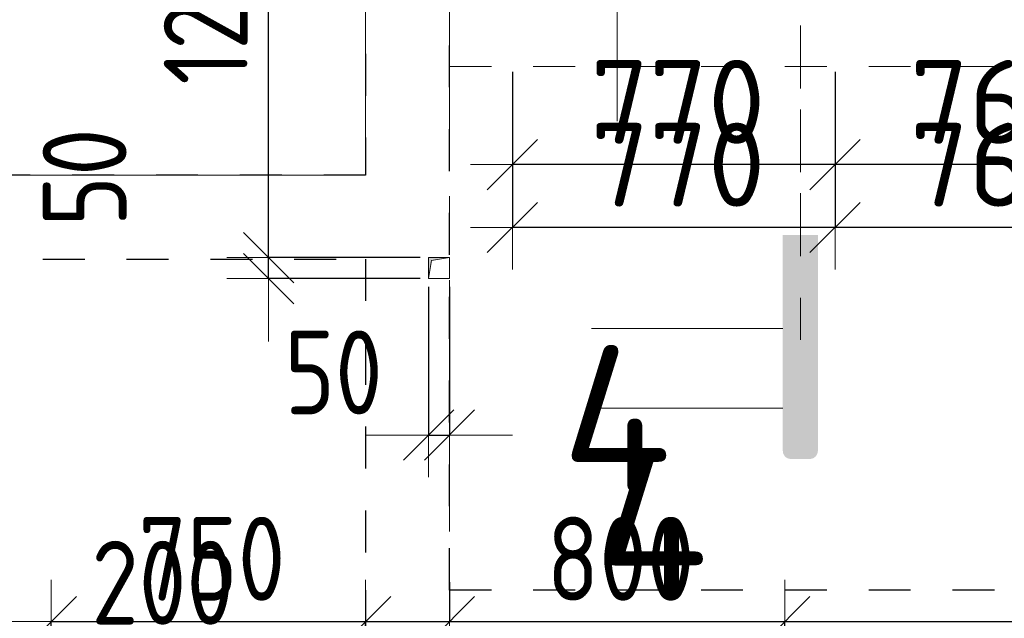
# Model space of a CAD drawing. Header units: metres. Extents: x -38 to 97, y -15 to 21.
# Tile 61 of 139: x 42.02 to 44.37, y 10.73 to 12.16. Entities that reach past the tile are written whole.
import ezdxf

# ---------------------------------------------------------------- set-up
doc = ezdxf.new("R2010")
doc.units = ezdxf.units.M
doc.header["$PDMODE"] = 65
for name, pattern in [('______11', [0.5, 0.4, -0.05, 0, -0.05]), ('______2', [0.054, 0.04, -0.014]), ('______3', [0.1, 0.08, -0.02]), ('______5', [1.1, 0.8, -0.1, 0.1, -0.1]), ('______9', [0.02, 0, -0.02])]:
    doc.linetypes.add(name, pattern=pattern)
for name, color, linetype, lineweight in [('XR$2$Осевая линия (1)', 7, '______5', 13), ('XR$3$Балка (1)', 7, '______3', 13), ('XR$3$Перекрытие (1)', 7, 'Continuous', 35), ('XR$4$Размерная линия (1)', 7, 'Continuous', 13), ('XR$5$Размерная линия (1)', 7, 'Continuous', 13)]:
    doc.layers.add(name, color=color, linetype=linetype, lineweight=lineweight)
doc.layers.add('XR$3$Макрос проема_ отверстия', color=7, linetype='Continuous', lineweight=13, true_color=0x2d2d2d)
doc.layers.add('XR$7$Стена_ бетон несущ.', color=7, linetype='Continuous', lineweight=70, true_color=0xb4b496)
doc.styles.add('ISOCPEUR', font='txt')
doc.dimstyles.new('DIMSTYLE_3', dxfattribs={"dimtxt": 0.2, "dimasz": 0.2, "dimexe": 0, "dimexo": 0, "dimgap": 0.1, "dimtad": 2, "dimdec": 0, "dimlfac": 1000, "dimrnd": 5, "dimzin": 12, "dimdsep": 46, "dimtxsty": 'ISOCPEUR', "dimblk1": 'ALL_ML_STRICH', "dimblk2": 'ALL_ML_STRICH', "dimsah": 1, "dimcen": 0, "dimclrd": 7, "dimclre": 256, "dimclrt": 7, "dimadec": 0, "dimazin": 0, "dimtfac": 1, "dimtdec": 0, "dimtix": 1, "dimtmove": 2, "dimatfit": 3, "dimfxl": 0, "dimtzin": 0, "dimlwd": 0, "dimlwe": -3, "dimarcsym": 0})
doc.dimstyles.new('DIMSTYLE_6', dxfattribs={"dimtxt": 0.2, "dimasz": 0.2, "dimexe": 0, "dimexo": 0, "dimgap": 0.1, "dimtad": 2, "dimdec": 0, "dimlfac": 1000, "dimrnd": 5, "dimzin": 12, "dimdsep": 46, "dimtxsty": 'ISOCPEUR', "dimblk1": 'ALL_ML_STRICH', "dimblk2": 'ALL_ML_STRICH', "dimsah": 1, "dimcen": 0, "dimclrd": 7, "dimclre": 256, "dimclrt": 7, "dimadec": 0, "dimazin": 0, "dimtfac": 1, "dimtdec": 0, "dimtix": 1, "dimtmove": 2, "dimatfit": 3, "dimfxl": 0, "dimtvp": 1.2, "dimtzin": 0, "dimlwd": 0, "dimlwe": -3, "dimarcsym": 0})
doc.dimstyles.new('DIMSTYLE_7', dxfattribs={"dimtxt": 0.2, "dimasz": 0.2, "dimexe": 0, "dimexo": 0, "dimgap": 0.1, "dimtad": 0, "dimdec": 0, "dimlfac": 1000, "dimrnd": 5, "dimzin": 12, "dimdsep": 46, "dimtxsty": 'ISOCPEUR', "dimblk1": 'ALL_ML_STRICH', "dimblk2": 'ALL_ML_STRICH', "dimsah": 1, "dimcen": 0, "dimclrd": 7, "dimclre": 256, "dimclrt": 7, "dimadec": 0, "dimazin": 0, "dimtfac": 1, "dimtdec": 0, "dimtix": 1, "dimtmove": 2, "dimatfit": 3, "dimfxl": 0, "dimtvp": 1.2, "dimtzin": 0, "dimlwd": 0, "dimlwe": -3, "dimarcsym": 0})

# ---------------------------------------------------------------- blocks, each defined once
blk = doc.blocks.new('Отображение проема', base_point=(-1.158, -49.309))
at = {"layer": 'XR$3$Макрос проема_ отверстия', "true_color": 0x000000, "transparency": 33554687}
blk.add_hatch(color=18, dxfattribs=at).paths.add_polyline_path([(-1.158, -50.109), (-1.045, -49.423), (-0.358, -49.309), (-1.158, -49.309)])
at = {"layer": 'XR$3$Макрос проема_ отверстия', "transparency": 33554687}
for p, q in [((-1.158, -50.109), (-1.158, -49.309)), ((-1.158, -49.309), (-0.358, -49.309)), ((-1.158, -50.109), (-1.045, -49.423)), ((-1.045, -49.423), (-0.358, -49.309))]:
    blk.add_line(p, q, dxfattribs=at)
blk = doc.blocks.new('ALL_ML_STRICH')
at = {"color": 0, "linetype": 'ByBlock', "lineweight": -2}
for p, q in [((0, -0.5), (0, 0.5)), ((-0.3, -0.3), (0.3, 0.3)), ((-1, 0), (0.5, 0))]:
    blk.add_line(p, q, dxfattribs=at)
blk = doc.blocks.new('*D361')
at = {"layer": 'DEFPOINTS', "color": 7, "linetype": 'Continuous', "lineweight": 13, "transparency": 33554687}
for p in [(42.6525, 10.3541), (42.6525, 10.0396), (42.8525, 10.0396)]:
    blk.add_point(p, dxfattribs=at)
at = {"layer": 'XR$4$Размерная линия (1)', "color": 9, "linetype": 'Continuous', "lineweight": -2, "true_color": 0xc7c7c7, "transparency": 33554687}
for p, q in [((42.6525, 10.0596), (42.6525, 10.3541)), ((42.8525, 10.0596), (42.8525, 10.3541))]:
    blk.add_line(p, q, dxfattribs=at)
at = {"layer": 'XR$4$Размерная линия (1)', "color": 7, "linetype": 'Continuous', "lineweight": -2, "transparency": 33554687}
blk.add_line((42.6525, 10.3541), (42.8525, 10.3541), dxfattribs=at)
at = {"layer": 'XR$4$Размерная линия (1)', "color": 7, "linetype": 'Continuous', "lineweight": 13, "transparency": 33554687, "xscale": 0.2, "yscale": 0.2, "zscale": 0.2, "rotation": 180}
blk.add_blockref('ALL_ML_STRICH', (42.6525, 10.3541), dxfattribs=at)
at = {"layer": 'XR$4$Размерная линия (1)', "color": 7, "linetype": 'Continuous', "lineweight": 13, "transparency": 33554687, "xscale": 0.2, "yscale": 0.2, "zscale": 0.2}
blk.add_blockref('ALL_ML_STRICH', (42.8525, 10.3541), dxfattribs=at)
at = {"layer": 'XR$4$Размерная линия (1)', "color": 7, "linetype": 'Continuous', "lineweight": 13, "transparency": 33554687, "insert": (42.3658, 10.8175), "char_height": 0.2, "width": 0.5, "attachment_point": 5, "style": 'ISOCPEUR'}
blk.add_mtext('\\W0.83;\\A1;{200}', dxfattribs=at)
blk = doc.blocks.new('*D367')
at = {"layer": 'DEFPOINTS', "color": 7, "linetype": 'Continuous', "lineweight": 13, "transparency": 33554687}
for p in [(44.73, 12.0573), (43.97, 11.9873), (44.73, 11.6654)]:
    blk.add_point(p, dxfattribs=at)
at = {"layer": 'XR$4$Размерная линия (1)', "color": 9, "linetype": 'Continuous', "lineweight": -2, "true_color": 0xc7c7c7, "transparency": 33554687}
for p, q in [((44.73, 12.0373), (44.73, 11.6654)), ((43.97, 11.9673), (43.97, 11.6654))]:
    blk.add_line(p, q, dxfattribs=at)
at = {"layer": 'XR$4$Размерная линия (1)', "color": 7, "linetype": 'Continuous', "lineweight": -2, "transparency": 33554687}
blk.add_line((44.73, 11.6654), (43.97, 11.6654), dxfattribs=at)
at = {"layer": 'XR$4$Размерная линия (1)', "color": 7, "linetype": 'Continuous', "lineweight": 13, "transparency": 33554687, "xscale": 0.2, "yscale": 0.2, "zscale": 0.2}
for p, rotation in [((43.97, 11.6654), 180), ((44.73, 11.6654), 360)]:
    blk.add_blockref('ALL_ML_STRICH', p, dxfattribs=dict(at, rotation=rotation))
at = {"layer": 'XR$4$Размерная линия (1)', "color": 7, "linetype": 'Continuous', "lineweight": 13, "transparency": 33554687, "insert": (44.36, 11.8154), "char_height": 0.2, "width": 0.6, "attachment_point": 5, "style": 'ISOCPEUR'}
blk.add_mtext('\\A1;{760}', dxfattribs=at)
blk = doc.blocks.new('*D368')
at = {"layer": 'DEFPOINTS', "color": 7, "linetype": 'Continuous', "lineweight": 13, "transparency": 33554687}
for p in [(43.2, 11.9873), (43.97, 11.9873), (43.97, 11.6654)]:
    blk.add_point(p, dxfattribs=at)
at = {"layer": 'XR$4$Размерная линия (1)', "color": 9, "linetype": 'Continuous', "lineweight": -2, "true_color": 0xc7c7c7, "transparency": 33554687}
for p, q in [((43.2, 11.9673), (43.2, 11.6654)), ((43.97, 11.9673), (43.97, 11.6654))]:
    blk.add_line(p, q, dxfattribs=at)
at = {"layer": 'XR$4$Размерная линия (1)', "color": 7, "linetype": 'Continuous', "lineweight": -2, "transparency": 33554687}
blk.add_line((43.97, 11.6654), (43.2, 11.6654), dxfattribs=at)
at = {"layer": 'XR$4$Размерная линия (1)', "color": 7, "linetype": 'Continuous', "lineweight": 13, "transparency": 33554687, "xscale": 0.2, "yscale": 0.2, "zscale": 0.2}
for p, rotation in [((43.2, 11.6654), 180), ((43.97, 11.6654), 360)]:
    blk.add_blockref('ALL_ML_STRICH', p, dxfattribs=dict(at, rotation=rotation))
at = {"layer": 'XR$4$Размерная линия (1)', "color": 7, "linetype": 'Continuous', "lineweight": 13, "transparency": 33554687, "insert": (43.595, 11.8154), "char_height": 0.2, "width": 0.6, "attachment_point": 5, "style": 'ISOCPEUR'}
blk.add_mtext('\\A1;{770}', dxfattribs=at)
blk = doc.blocks.new('*D384')
at = {"layer": 'DEFPOINTS', "color": 7, "linetype": 'Continuous', "lineweight": 13, "transparency": 33554687}
for p in [(43, 11.5935), (42.6184, 11.5435), (43, 11.5435)]:
    blk.add_point(p, dxfattribs=at)
at = {"layer": 'XR$4$Размерная линия (1)', "color": 9, "linetype": 'Continuous', "lineweight": -2, "true_color": 0xc7c7c7, "transparency": 33554687}
for p, q in [((42.98, 11.5935), (42.6184, 11.5935)), ((42.98, 11.5435), (42.6184, 11.5435))]:
    blk.add_line(p, q, dxfattribs=at)
at = {"layer": 'XR$4$Размерная линия (1)', "color": 7, "linetype": 'Continuous', "lineweight": -2, "transparency": 33554687}
blk.add_line((42.6184, 11.5435), (42.6184, 11.5935), dxfattribs=at)
at = {"layer": 'XR$4$Размерная линия (1)', "color": 7, "linetype": 'Continuous', "lineweight": 13, "transparency": 33554687, "xscale": 0.2, "yscale": 0.2, "zscale": 0.2}
for p, rotation in [((42.6184, 11.5435), 270), ((42.6184, 11.5935), 90)]:
    blk.add_blockref('ALL_ML_STRICH', p, dxfattribs=dict(at, rotation=rotation))
at = {"layer": 'XR$4$Размерная линия (1)', "color": 7, "linetype": 'Continuous', "lineweight": 13, "transparency": 33554687, "insert": (42.1795, 11.7849), "char_height": 0.2, "width": 0.333333, "attachment_point": 5, "rotation": 90, "style": 'ISOCPEUR'}
blk.add_mtext('\\W0.83;\\A1;{50}', dxfattribs=at)
blk = doc.blocks.new('*D385')
at = {"layer": 'DEFPOINTS', "color": 7, "linetype": 'Continuous', "lineweight": 13, "transparency": 33554687}
for p in [(42.6746, 12.8), (42.6184, 11.5935), (43, 11.5935)]:
    blk.add_point(p, dxfattribs=at)
at = {"layer": 'XR$4$Размерная линия (1)', "color": 9, "linetype": 'Continuous', "lineweight": -2, "true_color": 0xc7c7c7, "transparency": 33554687}
for p, q in [((42.6546, 12.8), (42.6184, 12.8)), ((42.98, 11.5935), (42.6184, 11.5935))]:
    blk.add_line(p, q, dxfattribs=at)
at = {"layer": 'XR$4$Размерная линия (1)', "color": 7, "linetype": 'Continuous', "lineweight": -2, "transparency": 33554687}
blk.add_line((42.6184, 11.5935), (42.6184, 12.8), dxfattribs=at)
at = {"layer": 'XR$4$Размерная линия (1)', "color": 7, "linetype": 'Continuous', "lineweight": 13, "transparency": 33554687, "xscale": 0.2, "yscale": 0.2, "zscale": 0.2}
for p, rotation in [((42.6184, 12.8), 90), ((42.6184, 11.5935), 270)]:
    blk.add_blockref('ALL_ML_STRICH', p, dxfattribs=dict(at, rotation=rotation))
at = {"layer": 'XR$4$Размерная линия (1)', "color": 7, "linetype": 'Continuous', "lineweight": 13, "transparency": 33554687, "insert": (42.4684, 12.2217), "char_height": 0.2, "width": 0.666667, "attachment_point": 5, "rotation": 90, "style": 'ISOCPEUR'}
blk.add_mtext('\\W0.83;\\A1;{1205}', dxfattribs=at)
blk = doc.blocks.new('*D386')
at = {"layer": 'DEFPOINTS', "color": 7, "linetype": 'Continuous', "lineweight": 13, "transparency": 33554687}
for p in [(43, 11.5435), (43.05, 11.5435), (43, 11.1698)]:
    blk.add_point(p, dxfattribs=at)
at = {"layer": 'XR$4$Размерная линия (1)', "color": 9, "linetype": 'Continuous', "lineweight": -2, "true_color": 0xc7c7c7, "transparency": 33554687}
for p, q in [((43, 11.5235), (43, 11.1698)), ((43.05, 11.5235), (43.05, 11.1698))]:
    blk.add_line(p, q, dxfattribs=at)
at = {"layer": 'XR$4$Размерная линия (1)', "color": 7, "linetype": 'Continuous', "lineweight": -2, "transparency": 33554687}
blk.add_line((43, 11.1698), (43.05, 11.1698), dxfattribs=at)
at = {"layer": 'XR$4$Размерная линия (1)', "color": 7, "linetype": 'Continuous', "lineweight": 13, "transparency": 33554687, "xscale": 0.2, "yscale": 0.2, "zscale": 0.2}
blk.add_blockref('ALL_ML_STRICH', (43.05, 11.1698), dxfattribs=at)
at = {"layer": 'XR$4$Размерная линия (1)', "color": 7, "linetype": 'Continuous', "lineweight": 13, "transparency": 33554687, "xscale": 0.2, "yscale": 0.2, "zscale": 0.2, "rotation": 180}
blk.add_blockref('ALL_ML_STRICH', (43, 11.1698), dxfattribs=at)
at = {"layer": 'XR$4$Размерная линия (1)', "color": 7, "linetype": 'Continuous', "lineweight": 13, "transparency": 33554687, "insert": (42.7735, 11.3195), "char_height": 0.2, "width": 0.333333, "attachment_point": 5, "style": 'ISOCPEUR'}
blk.add_mtext('\\W0.83;\\A1;{50}', dxfattribs=at)
blk = doc.blocks.new('*D724')
at = {"layer": 'DEFPOINTS', "color": 7, "linetype": 'Continuous', "lineweight": 13, "transparency": 33554687}
for p in [(44.73, 12.1273), (43.97, 12.0573), (44.73, 11.8154)]:
    blk.add_point(p, dxfattribs=at)
at = {"layer": 'XR$5$Размерная линия (1)', "color": 9, "linetype": 'Continuous', "lineweight": -2, "true_color": 0xc7c7c7, "transparency": 33554687}
for p, q in [((44.73, 12.1073), (44.73, 11.8154)), ((43.97, 12.0373), (43.97, 11.8154))]:
    blk.add_line(p, q, dxfattribs=at)
at = {"layer": 'XR$5$Размерная линия (1)', "color": 7, "linetype": 'Continuous', "lineweight": -2, "transparency": 33554687}
blk.add_line((44.73, 11.8154), (43.97, 11.8154), dxfattribs=at)
at = {"layer": 'XR$5$Размерная линия (1)', "color": 7, "linetype": 'Continuous', "lineweight": 13, "transparency": 33554687, "xscale": 0.2, "yscale": 0.2, "zscale": 0.2}
for p, rotation in [((43.97, 11.8154), 180), ((44.73, 11.8154), 360)]:
    blk.add_blockref('ALL_ML_STRICH', p, dxfattribs=dict(at, rotation=rotation))
at = {"layer": 'XR$5$Размерная линия (1)', "color": 7, "linetype": 'Continuous', "lineweight": 13, "transparency": 33554687, "insert": (44.36, 11.9654), "char_height": 0.2, "width": 0.6, "attachment_point": 5, "style": 'ISOCPEUR'}
blk.add_mtext('\\A1;{760}', dxfattribs=at)
blk = doc.blocks.new('*D725')
at = {"layer": 'DEFPOINTS', "color": 7, "linetype": 'Continuous', "lineweight": 13, "transparency": 33554687}
for p in [(43.2, 12.0573), (43.97, 12.0573), (43.97, 11.8154)]:
    blk.add_point(p, dxfattribs=at)
at = {"layer": 'XR$5$Размерная линия (1)', "color": 9, "linetype": 'Continuous', "lineweight": -2, "true_color": 0xc7c7c7, "transparency": 33554687}
for p, q in [((43.2, 12.0373), (43.2, 11.8154)), ((43.97, 12.0373), (43.97, 11.8154))]:
    blk.add_line(p, q, dxfattribs=at)
at = {"layer": 'XR$5$Размерная линия (1)', "color": 7, "linetype": 'Continuous', "lineweight": -2, "transparency": 33554687}
blk.add_line((43.97, 11.8154), (43.2, 11.8154), dxfattribs=at)
at = {"layer": 'XR$5$Размерная линия (1)', "color": 7, "linetype": 'Continuous', "lineweight": 13, "transparency": 33554687, "xscale": 0.2, "yscale": 0.2, "zscale": 0.2}
for p, rotation in [((43.2, 11.8154), 180), ((43.97, 11.8154), 360)]:
    blk.add_blockref('ALL_ML_STRICH', p, dxfattribs=dict(at, rotation=rotation))
at = {"layer": 'XR$5$Размерная линия (1)', "color": 7, "linetype": 'Continuous', "lineweight": 13, "transparency": 33554687, "insert": (43.595, 11.9654), "char_height": 0.2, "width": 0.6, "attachment_point": 5, "style": 'ISOCPEUR'}
blk.add_mtext('\\A1;{770}', dxfattribs=at)
blk = doc.blocks.new('*D730')
at = {"layer": 'DEFPOINTS', "color": 7, "linetype": 'Continuous', "lineweight": 13, "transparency": 33554687}
for p in [(42.1, 10.7247), (42.1, 10.0396), (42.85, 10.0396)]:
    blk.add_point(p, dxfattribs=at)
at = {"layer": 'XR$5$Размерная линия (1)', "color": 9, "linetype": 'Continuous', "lineweight": -2, "true_color": 0xc7c7c7, "transparency": 33554687}
for p, q in [((42.1, 10.0596), (42.1, 10.7247)), ((42.85, 10.0596), (42.85, 10.7247))]:
    blk.add_line(p, q, dxfattribs=at)
at = {"layer": 'XR$5$Размерная линия (1)', "color": 7, "linetype": 'Continuous', "lineweight": -2, "transparency": 33554687}
blk.add_line((42.1, 10.7247), (42.85, 10.7247), dxfattribs=at)
at = {"layer": 'XR$5$Размерная линия (1)', "color": 7, "linetype": 'Continuous', "lineweight": 13, "transparency": 33554687, "xscale": 0.2, "yscale": 0.2, "zscale": 0.2, "rotation": 180}
blk.add_blockref('ALL_ML_STRICH', (42.1, 10.7247), dxfattribs=at)
at = {"layer": 'XR$5$Размерная линия (1)', "color": 7, "linetype": 'Continuous', "lineweight": 13, "transparency": 33554687, "xscale": 0.2, "yscale": 0.2, "zscale": 0.2}
blk.add_blockref('ALL_ML_STRICH', (42.85, 10.7247), dxfattribs=at)
at = {"layer": 'XR$5$Размерная линия (1)', "color": 7, "linetype": 'Continuous', "lineweight": 13, "transparency": 33554687, "insert": (42.4833, 10.8747), "char_height": 0.2, "width": 0.5, "attachment_point": 5, "style": 'ISOCPEUR'}
blk.add_mtext('\\W0.83;\\A1;{750}', dxfattribs=at)
blk = doc.blocks.new('*D731')
at = {"layer": 'DEFPOINTS', "color": 7, "linetype": 'Continuous', "lineweight": 13, "transparency": 33554687}
for p in [(43.05, 10.7985), (42.85, 10.7247), (42.85, 10.0396)]:
    blk.add_point(p, dxfattribs=at)
at = {"layer": 'XR$5$Размерная линия (1)', "color": 9, "linetype": 'Continuous', "lineweight": -2, "true_color": 0xc7c7c7, "transparency": 33554687}
for p, q in [((43.05, 10.8185), (43.05, 10.7247)), ((42.85, 10.0596), (42.85, 10.7247))]:
    blk.add_line(p, q, dxfattribs=at)
at = {"layer": 'XR$5$Размерная линия (1)', "color": 7, "linetype": 'Continuous', "lineweight": -2, "transparency": 33554687}
blk.add_line((42.85, 10.7247), (43.05, 10.7247), dxfattribs=at)
at = {"layer": 'XR$5$Размерная линия (1)', "color": 7, "linetype": 'Continuous', "lineweight": 13, "transparency": 33554687, "xscale": 0.2, "yscale": 0.2, "zscale": 0.2, "rotation": 180}
blk.add_blockref('ALL_ML_STRICH', (42.85, 10.7247), dxfattribs=at)
at = {"layer": 'XR$5$Размерная линия (1)', "color": 7, "linetype": 'Continuous', "lineweight": 13, "transparency": 33554687, "xscale": 0.2, "yscale": 0.2, "zscale": 0.2}
blk.add_blockref('ALL_ML_STRICH', (43.05, 10.7247), dxfattribs=at)
at = {"layer": 'XR$5$Размерная линия (1)', "color": 7, "linetype": 'Continuous', "lineweight": 13, "transparency": 33554687, "insert": (43.4263, 10.2935), "char_height": 0.2, "width": 0.5, "attachment_point": 5, "style": 'ISOCPEUR'}
blk.add_mtext('\\W0.83;\\A1;{200}', dxfattribs=at)
blk = doc.blocks.new('*D732')
at = {"layer": 'DEFPOINTS', "color": 7, "linetype": 'Continuous', "lineweight": 13, "transparency": 33554687}
for p in [(43.05, 10.7985), (43.05, 10.7247), (43.85, 10.6003)]:
    blk.add_point(p, dxfattribs=at)
at = {"layer": 'XR$5$Размерная линия (1)', "color": 9, "linetype": 'Continuous', "lineweight": -2, "true_color": 0xc7c7c7, "transparency": 33554687}
for p, q in [((43.05, 10.8185), (43.05, 10.7247)), ((43.85, 10.6203), (43.85, 10.7247))]:
    blk.add_line(p, q, dxfattribs=at)
at = {"layer": 'XR$5$Размерная линия (1)', "color": 7, "linetype": 'Continuous', "lineweight": -2, "transparency": 33554687}
blk.add_line((43.05, 10.7247), (43.85, 10.7247), dxfattribs=at)
at = {"layer": 'XR$5$Размерная линия (1)', "color": 7, "linetype": 'Continuous', "lineweight": 13, "transparency": 33554687, "xscale": 0.2, "yscale": 0.2, "zscale": 0.2, "rotation": 180}
blk.add_blockref('ALL_ML_STRICH', (43.05, 10.7247), dxfattribs=at)
at = {"layer": 'XR$5$Размерная линия (1)', "color": 7, "linetype": 'Continuous', "lineweight": 13, "transparency": 33554687, "xscale": 0.2, "yscale": 0.2, "zscale": 0.2}
blk.add_blockref('ALL_ML_STRICH', (43.85, 10.7247), dxfattribs=at)
at = {"layer": 'XR$5$Размерная линия (1)', "color": 7, "linetype": 'Continuous', "lineweight": 13, "transparency": 33554687, "insert": (43.4583, 10.8747), "char_height": 0.2, "width": 0.5, "attachment_point": 5, "style": 'ISOCPEUR'}
blk.add_mtext('\\W0.83;\\A1;{800}', dxfattribs=at)
blk = doc.blocks.new('*D733')
at = {"layer": 'DEFPOINTS', "color": 7, "linetype": 'Continuous', "lineweight": 13, "transparency": 33554687}
for p in [(45.65, 10.9369), (43.85, 10.7247), (43.85, 10.6003)]:
    blk.add_point(p, dxfattribs=at)
at = {"layer": 'XR$5$Размерная линия (1)', "color": 9, "linetype": 'Continuous', "lineweight": -2, "true_color": 0xc7c7c7, "transparency": 33554687}
for p, q in [((45.65, 10.9169), (45.65, 10.7247)), ((43.85, 10.6203), (43.85, 10.7247))]:
    blk.add_line(p, q, dxfattribs=at)
at = {"layer": 'XR$5$Размерная линия (1)', "color": 7, "linetype": 'Continuous', "lineweight": -2, "transparency": 33554687}
blk.add_line((43.85, 10.7247), (45.65, 10.7247), dxfattribs=at)
at = {"layer": 'XR$5$Размерная линия (1)', "color": 7, "linetype": 'Continuous', "lineweight": 13, "transparency": 33554687, "xscale": 0.2, "yscale": 0.2, "zscale": 0.2, "rotation": 180}
blk.add_blockref('ALL_ML_STRICH', (43.85, 10.7247), dxfattribs=at)
at = {"layer": 'XR$5$Размерная линия (1)', "color": 7, "linetype": 'Continuous', "lineweight": 13, "transparency": 33554687, "xscale": 0.2, "yscale": 0.2, "zscale": 0.2}
blk.add_blockref('ALL_ML_STRICH', (45.65, 10.7247), dxfattribs=at)
at = {"layer": 'XR$5$Размерная линия (1)', "color": 7, "linetype": 'Continuous', "lineweight": 13, "transparency": 33554687, "insert": (44.775, 10.8747), "char_height": 0.2, "width": 0.666667, "attachment_point": 5, "style": 'ISOCPEUR'}
blk.add_mtext('\\W0.83;\\A1;{1800}', dxfattribs=at)
blk = doc.blocks.new('*D738')
at = {"layer": 'DEFPOINTS', "color": 7, "linetype": 'Continuous', "lineweight": 13, "transparency": 33554687}
for p in [(43, 11.5935), (42.6184, 11.5435), (43, 11.5435)]:
    blk.add_point(p, dxfattribs=at)
at = {"layer": 'XR$5$Размерная линия (1)', "color": 9, "linetype": 'Continuous', "lineweight": -2, "true_color": 0xc7c7c7, "transparency": 33554687}
for p, q in [((42.98, 11.5935), (42.6184, 11.5935)), ((42.98, 11.5435), (42.6184, 11.5435))]:
    blk.add_line(p, q, dxfattribs=at)
at = {"layer": 'XR$5$Размерная линия (1)', "color": 7, "linetype": 'Continuous', "lineweight": -2, "transparency": 33554687}
blk.add_line((42.6184, 11.5435), (42.6184, 11.5935), dxfattribs=at)
at = {"layer": 'XR$5$Размерная линия (1)', "color": 7, "linetype": 'Continuous', "lineweight": 13, "transparency": 33554687, "xscale": 0.2, "yscale": 0.2, "zscale": 0.2}
for p, rotation in [((42.6184, 11.5435), 270), ((42.6184, 11.5935), 90)]:
    blk.add_blockref('ALL_ML_STRICH', p, dxfattribs=dict(at, rotation=rotation))
at = {"layer": 'XR$5$Размерная линия (1)', "color": 7, "linetype": 'Continuous', "lineweight": 13, "transparency": 33554687, "insert": (42.1795, 11.7849), "char_height": 0.2, "width": 0.333333, "attachment_point": 5, "rotation": 90, "style": 'ISOCPEUR'}
blk.add_mtext('\\W0.83;\\A1;{50}', dxfattribs=at)
blk = doc.blocks.new('*D739')
at = {"layer": 'DEFPOINTS', "color": 7, "linetype": 'Continuous', "lineweight": 13, "transparency": 33554687}
for p in [(42.6746, 12.8), (42.6184, 11.5935), (43, 11.5935)]:
    blk.add_point(p, dxfattribs=at)
at = {"layer": 'XR$5$Размерная линия (1)', "color": 9, "linetype": 'Continuous', "lineweight": -2, "true_color": 0xc7c7c7, "transparency": 33554687}
for p, q in [((42.6546, 12.8), (42.6184, 12.8)), ((42.98, 11.5935), (42.6184, 11.5935))]:
    blk.add_line(p, q, dxfattribs=at)
at = {"layer": 'XR$5$Размерная линия (1)', "color": 7, "linetype": 'Continuous', "lineweight": -2, "transparency": 33554687}
blk.add_line((42.6184, 11.5935), (42.6184, 12.8), dxfattribs=at)
at = {"layer": 'XR$5$Размерная линия (1)', "color": 7, "linetype": 'Continuous', "lineweight": 13, "transparency": 33554687, "xscale": 0.2, "yscale": 0.2, "zscale": 0.2}
for p, rotation in [((42.6184, 12.8), 90), ((42.6184, 11.5935), 270)]:
    blk.add_blockref('ALL_ML_STRICH', p, dxfattribs=dict(at, rotation=rotation))
at = {"layer": 'XR$5$Размерная линия (1)', "color": 7, "linetype": 'Continuous', "lineweight": 13, "transparency": 33554687, "insert": (42.4684, 12.2217), "char_height": 0.2, "width": 0.666667, "attachment_point": 5, "rotation": 90, "style": 'ISOCPEUR'}
blk.add_mtext('\\W0.83;\\A1;{1205}', dxfattribs=at)
blk = doc.blocks.new('*D740')
at = {"layer": 'DEFPOINTS', "color": 7, "linetype": 'Continuous', "lineweight": 13, "transparency": 33554687}
for p in [(43, 11.5435), (43.05, 11.5435), (43, 11.1698)]:
    blk.add_point(p, dxfattribs=at)
at = {"layer": 'XR$5$Размерная линия (1)', "color": 9, "linetype": 'Continuous', "lineweight": -2, "true_color": 0xc7c7c7, "transparency": 33554687}
for p, q in [((43, 11.5235), (43, 11.1698)), ((43.05, 11.5235), (43.05, 11.1698))]:
    blk.add_line(p, q, dxfattribs=at)
at = {"layer": 'XR$5$Размерная линия (1)', "color": 7, "linetype": 'Continuous', "lineweight": -2, "transparency": 33554687}
blk.add_line((43, 11.1698), (43.05, 11.1698), dxfattribs=at)
at = {"layer": 'XR$5$Размерная линия (1)', "color": 7, "linetype": 'Continuous', "lineweight": 13, "transparency": 33554687, "xscale": 0.2, "yscale": 0.2, "zscale": 0.2}
blk.add_blockref('ALL_ML_STRICH', (43.05, 11.1698), dxfattribs=at)
at = {"layer": 'XR$5$Размерная линия (1)', "color": 7, "linetype": 'Continuous', "lineweight": 13, "transparency": 33554687, "xscale": 0.2, "yscale": 0.2, "zscale": 0.2, "rotation": 180}
blk.add_blockref('ALL_ML_STRICH', (43, 11.1698), dxfattribs=at)
at = {"layer": 'XR$5$Размерная линия (1)', "color": 7, "linetype": 'Continuous', "lineweight": 13, "transparency": 33554687, "insert": (42.7735, 11.3195), "char_height": 0.2, "width": 0.333333, "attachment_point": 5, "style": 'ISOCPEUR'}
blk.add_mtext('\\W0.83;\\A1;{50}', dxfattribs=at)

msp = doc.modelspace()

# ---------------------------------------------------------------- hatches: boundary and pattern name
at = {"linetype": 'Continuous', "lineweight": 25, "true_color": 0x000000, "transparency": 33554687}
for points in [[(43.8453, 11.3198), (43.8458, 11.3173), (43.8466, 11.3149), (43.8478, 11.3126), (43.8492, 11.3105), (43.8509, 11.3085), (43.8528, 11.3068), (43.8549, 11.3054), (43.8572, 11.3043), (43.8596, 11.3035), (43.8622, 11.303), (43.8647, 11.3028), (43.9092, 11.3028), (43.9118, 11.303), (43.9143, 11.3035), (43.9167, 11.3043), (43.919, 11.3054), (43.9211, 11.3068), (43.923, 11.3085), (43.9247, 11.3105), (43.9261, 11.3126), (43.9273, 11.3149), (43.9281, 11.3173), (43.9286, 11.3198), (43.9288, 11.3223), (43.9288, 11.6473), (43.8452, 11.6473), (43.8452, 11.3223)], [(43.8453, 11.1298), (43.8458, 11.1273), (43.8466, 11.1249), (43.8478, 11.1226), (43.8492, 11.1205), (43.8509, 11.1185), (43.8528, 11.1168), (43.8549, 11.1154), (43.8572, 11.1143), (43.8596, 11.1135), (43.8622, 11.113), (43.8647, 11.1128), (43.9092, 11.1128), (43.9118, 11.113), (43.9143, 11.1135), (43.9167, 11.1143), (43.919, 11.1154), (43.9211, 11.1168), (43.923, 11.1185), (43.9247, 11.1205), (43.9261, 11.1226), (43.9273, 11.1249), (43.9281, 11.1273), (43.9286, 11.1298), (43.9288, 11.1323), (43.9288, 11.4573), (43.8452, 11.4573), (43.8452, 11.1323)]]:
    msp.add_hatch(color=18, dxfattribs=at).paths.add_polyline_path(points)

# ---------------------------------------------------------------- linework, layer by layer
at = {"color": 7, "linetype": '______9', "lineweight": 13, "transparency": 33554687}
for p in [(43.887, 11.3973), (43.887, 11.6473)]:
    msp.add_line(p, (43.887, 13.6652), dxfattribs=at)
at = {"color": 52, "linetype": 'Continuous', "lineweight": 13, "transparency": 33554687}
msp.add_line((43.4499, 12.4994), (43.4499, 11.9194), dxfattribs=at)
at = {"color": 7, "linetype": 'Continuous', "lineweight": 13, "transparency": 33554687}
for p, q in [((43.8452, 11.4243), (43.3884, 11.4243)), ((43.8452, 11.2343), (43.3884, 11.2343))]:
    msp.add_line(p, q, dxfattribs=at)
at = {"layer": 'XR$2$Осевая линия (1)', "color": 253, "linetype": '______11', "lineweight": 13, "true_color": 0xa0a0a0, "transparency": 33554687}
msp.add_line((43.05, 8.34), (43.05, 19.78), dxfattribs=at)
at = {"layer": 'XR$3$Балка (1)', "color": 7, "linetype": '______2', "lineweight": 13, "transparency": 33554687}
for p, q in [((43.05, 12.35), (43.05, 12.05)), ((43.05, 12.05), (44.58, 12.05))]:
    msp.add_line(p, q, dxfattribs=at)
at = {"layer": 'XR$3$Перекрытие (1)', "color": 7, "linetype": 'Continuous', "lineweight": 13, "transparency": 33554687}
for p, q in [((42.85, 11.79), (42.85, 12.35)), ((41.0797, 11.79), (42.85, 11.79)), ((43.05, 11.5935), (43, 11.5935)), ((43, 11.5935), (43, 11.5435)), ((43.05, 11.5435), (43.05, 11.5935)), ((43, 11.5435), (43.05, 11.5435))]:
    msp.add_line(p, q, dxfattribs=at)
at = {"layer": 'XR$7$Стена_ бетон несущ.', "color": 253, "linetype": '______2', "lineweight": -3, "true_color": 0xa0a0a0, "transparency": 33554687}
for p, q in [((43.05, 10.8), (43.05, 16.119)), ((42.85, 13.48), (42.85, 11.79)), ((42.85, 11.79), (41.0797, 11.79)), ((40.8797, 11.59), (42.85, 11.59)), ((42.85, 11.59), (42.85, 10.8)), ((42.85, 10.8), (42.85, 10.6)), ((45.55, 10.8), (43.05, 10.8))]:
    msp.add_line(p, q, dxfattribs=at)

# ---------------------------------------------------------------- block references
at = {"layer": 'XR$3$Макрос проема_ отверстия', "transparency": 33554687, "xscale": 0.0625, "yscale": 0.0625}
msp.add_blockref('Отображение проема', (43, 11.5935), dxfattribs=at)

# ---------------------------------------------------------------- texts
at = {"color": 7, "linetype": 'Continuous', "lineweight": 13, "transparency": 33554687, "char_height": 0.35, "width": 0.42, "attachment_point": 5, "style": 'ISOCPEUR'}
for insert in [(43.448, 11.2091), (43.5355, 10.9621)]:
    msp.add_mtext('\\A1;{\\fISOCPEUR|i0|b0;\\H0.350000;\\W1.000000;\\C7;4}\\P', dxfattribs=dict(at, insert=insert))

# ---------------------------------------------------------------- dimensions: what is measured, and where the dimension line sits
at = {"layer": 'XR$4$Размерная линия (1)', "color": 7, "linetype": 'Continuous', "lineweight": 13, "transparency": 33554687}
for base, p1, p2, angle, dimstyle, picture, middle in [((42.618381, 12.8), (42.98, 11.593497), (42.654617, 12.8), 90, 'DIMSTYLE_3', '*D385', (42.468381, 12.221748)), ((43.97, 11.6654), (44.73, 12.0373), (43.97, 11.9673), 180, 'DIMSTYLE_3', '*D367', (44.36, 11.8154)), ((43.2, 11.6654), (43.97, 11.9673), (43.2, 11.9673), 180, 'DIMSTYLE_3', '*D368', (43.595, 11.8154)), ((42.6184, 11.5935), (42.98, 11.5435), (42.98, 11.5935), 90, 'DIMSTYLE_6', '*D384', (42.1795, 11.7849))]:
    dim = msp.add_linear_dim(base=base, p1=p1, p2=p2, angle=angle, dimstyle=dimstyle, override={"dimpost": '<>', "dimclrd": 7, "dimclre": 9, "dimclrt": 7, "dimlwd": 0, "dimlwe": 65533}, dxfattribs=at)
    dim.commit()
    dim.dimension.update_dxf_attribs({"geometry": picture, "text_midpoint": middle, "dimtype": 160})
for base, p1, p2, picture, middle in [((43.05, 11.1698), (43, 11.5235), (43.05, 11.5235), '*D386', (42.7735, 11.3195)), ((42.8525, 10.3541), (42.6525, 10.0596), (42.8525, 10.0596), '*D361', (42.3658, 10.8175))]:
    dim = msp.add_linear_dim(base=base, p1=p1, p2=p2, dimstyle='DIMSTYLE_6', override={"dimpost": '<>', "dimclrd": 7, "dimclre": 9, "dimclrt": 7, "dimlwd": 0, "dimlwe": 65533}, dxfattribs=at)
    dim.commit()
    dim.dimension.update_dxf_attribs({"geometry": picture, "text_midpoint": middle, "dimtype": 160})
at = {"layer": 'XR$5$Размерная линия (1)', "color": 7, "linetype": 'Continuous', "lineweight": 13, "transparency": 33554687}
for base, p1, p2, angle, dimstyle, picture, middle in [((42.618381, 12.8), (42.98, 11.593497), (42.654617, 12.8), 90, 'DIMSTYLE_3', '*D739', (42.468381, 12.221748)), ((43.97, 11.8154), (44.73, 12.1073), (43.97, 12.0373), 180, 'DIMSTYLE_3', '*D724', (44.36, 11.9654)), ((43.2, 11.8154), (43.97, 12.0373), (43.2, 12.0373), 180, 'DIMSTYLE_3', '*D725', (43.595, 11.9654)), ((42.6184, 11.5935), (42.98, 11.5435), (42.98, 11.5935), 90, 'DIMSTYLE_6', '*D738', (42.1795, 11.7849))]:
    dim = msp.add_linear_dim(base=base, p1=p1, p2=p2, angle=angle, dimstyle=dimstyle, override={"dimpost": '<>', "dimclrd": 7, "dimclre": 9, "dimclrt": 7, "dimlwd": 0, "dimlwe": 65533}, dxfattribs=at)
    dim.commit()
    dim.dimension.update_dxf_attribs({"geometry": picture, "text_midpoint": middle, "dimtype": 160})
for base, p1, p2, dimstyle, picture, middle in [((43.05, 11.1698), (43, 11.5235), (43.05, 11.5235), 'DIMSTYLE_6', '*D740', (42.7735, 11.3195)), ((42.85, 10.7247), (42.1, 10.0596), (42.85, 10.0596), 'DIMSTYLE_3', '*D730', (42.4833, 10.8747)), ((43.85, 10.7247), (43.05, 10.8185), (43.85, 10.6203), 'DIMSTYLE_3', '*D732', (43.4583, 10.8747)), ((45.65, 10.7247), (43.85, 10.6203), (45.65, 10.9169), 'DIMSTYLE_3', '*D733', (44.775, 10.8747)), ((43.05, 10.7247), (42.85, 10.0596), (43.05, 10.8185), 'DIMSTYLE_7', '*D731', (43.4263, 10.2935))]:
    dim = msp.add_linear_dim(base=base, p1=p1, p2=p2, dimstyle=dimstyle, override={"dimpost": '<>', "dimclrd": 7, "dimclre": 9, "dimclrt": 7, "dimlwd": 0, "dimlwe": 65533}, dxfattribs=at)
    dim.commit()
    dim.dimension.update_dxf_attribs({"geometry": picture, "text_midpoint": middle, "dimtype": 160})

doc.saveas('drawing.dxf')
